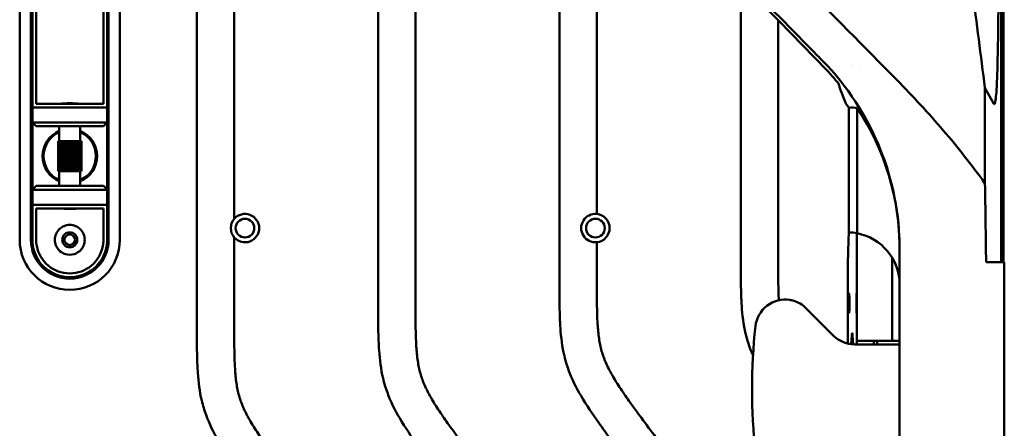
# Model space of a CAD drawing. Header units: millimetres. Extents: x 0 to 4686, y -120 to 1682.
# Tile 201 of 213: x 1499 to 1631, y 1061 to 1116. Entities that reach past the tile are written whole.
import ezdxf

# ---------------------------------------------------------------- set-up
doc = ezdxf.new("R2010")
doc.units = ezdxf.units.MM
doc.header["$LTSCALE"] = 2
doc.layers.add('Sichtbar (ISO)', color=7, linetype='Continuous', lineweight=50)

msp = doc.modelspace()

# ---------------------------------------------------------------- linework, layer by layer
at = {"layer": 'Sichtbar (ISO)'}
for p, q in [((1630.1699, 1083.6471), (1630.1699, 1389.6471)), ((1630.2225, 1083.6471), (1630.2225, 1236.2597)), ((1630.4226, 1083.6471), (1630.4226, 1236.4598)), ((1630.5099, 1083.6471), (1630.5099, 1236.5471)), ((1630.5099, 1083.6471), (1630.5099, 1236.5471)), ((1522.6099, 1148.7601), (1522.6099, 1074.9341)), ((1546.8599, 1145.7721), (1546.8599, 1077.9221)), ((1551.8599, 1077.9221), (1551.8599, 1145.7721)), ((1571.1099, 1142.784), (1571.1099, 1080.9102)), ((1498.9099, 1086.6471), (1498.9099, 1136.6471)), ((1500.4099, 1086.6471), (1500.4099, 1136.6471)), ((1510.8099, 1136.6471), (1510.8099, 1086.6471)), ((1512.3099, 1136.6471), (1512.3099, 1086.6471)), ((1527.6099, 1089.4574), (1527.6099, 1133.8368)), ((1576.1099, 1090.1021), (1576.1099, 1133.1921)), ((1595.3599, 1121.1369), (1595.3599, 1083.8982)), ((1500.6099, 1118.9471), (1500.6099, 1113.4471)), ((1501.1099, 1118.4471), (1501.1099, 1113.4471)), ((1510.1099, 1113.4471), (1510.1099, 1118.4471)), ((1510.6099, 1113.4471), (1510.6099, 1118.9471)), ((1600.3599, 1083.8982), (1600.3599, 1116.0177)), ((1500.6099, 1113.4471), (1500.6099, 1109.8471)), ((1501.1099, 1113.4471), (1501.1099, 1109.8471)), ((1510.1099, 1109.8471), (1510.1099, 1113.4471)), ((1510.6099, 1109.8471), (1510.6099, 1113.4471)), ((1500.6099, 1109.8471), (1500.6099, 1104.3471)), ((1501.1099, 1109.8471), (1501.1099, 1104.8471)), ((1510.1099, 1104.8471), (1510.1099, 1109.8471)), ((1510.6099, 1104.3471), (1510.6099, 1109.8471)), ((1610.3399, 1110.0901), (1610.3399, 1110.0902)), ((1611.3399, 1109.7339), (1611.3399, 1109.734)), ((1629.2078, 1104.8296), (1628.0268, 1106.965)), ((1628.0268, 1106.965), (1628.0268, 1094.1973)), ((1500.6099, 1104.3471), (1500.6099, 1102.3471)), ((1500.6099, 1104.3471), (1510.6099, 1104.3471)), ((1501.1099, 1104.8471), (1510.1099, 1104.8471)), ((1510.6099, 1102.3471), (1510.6099, 1104.3471)), ((1609.8194, 1104.323), (1609.8194, 1087.644)), ((1610.9195, 1087.5235), (1610.9197, 1104.2897)), ((1500.6099, 1102.3471), (1501.1099, 1101.8471)), ((1500.6099, 1093.3471), (1500.6099, 1102.3471)), ((1510.6099, 1102.3471), (1500.6099, 1102.3471)), ((1510.1099, 1101.8471), (1510.6099, 1102.3471)), ((1510.6099, 1102.3471), (1510.6099, 1093.3471)), ((1510.1099, 1101.8471), (1501.1099, 1101.8471)), ((1504.2099, 1099.8471), (1504.2099, 1101.8471)), ((1507.0099, 1099.8471), (1507.0099, 1101.8471)), ((1504.0601, 1099.8471), (1504.0601, 1095.8471)), ((1504.0834, 1099.8471), (1504.0601, 1099.8471)), ((1504.1443, 1099.8471), (1504.0834, 1099.8471)), ((1504.0834, 1099.8471), (1504.0834, 1095.8471)), ((1504.2413, 1099.8471), (1504.1443, 1099.8471)), ((1504.1443, 1099.8471), (1504.1443, 1095.8471)), ((1504.372, 1099.8471), (1504.2413, 1099.8471)), ((1504.2413, 1099.8471), (1504.2413, 1095.8471)), ((1504.5304, 1099.8471), (1504.372, 1099.8471)), ((1504.372, 1099.8471), (1504.372, 1095.8471)), ((1504.5332, 1099.8471), (1504.5304, 1099.8471)), ((1504.5304, 1095.8471), (1504.5304, 1099.8471)), ((1504.6931, 1099.8471), (1504.5332, 1099.8471)), ((1504.5332, 1099.8471), (1504.5332, 1095.8471)), ((1504.6931, 1099.8471), (1504.7208, 1099.8471)), ((1504.6931, 1095.8471), (1504.6931, 1099.8471)), ((1504.7208, 1099.8471), (1504.8783, 1099.8471)), ((1504.7208, 1099.8471), (1504.7208, 1095.8471)), ((1504.9304, 1099.8471), (1504.8783, 1099.8471)), ((1504.8783, 1095.8471), (1504.8783, 1099.8471)), ((1505.0816, 1099.8471), (1504.9304, 1099.8471)), ((1504.9304, 1099.8471), (1504.9304, 1095.8471)), ((1505.1567, 1099.8471), (1505.0816, 1099.8471)), ((1505.0816, 1095.8471), (1505.0816, 1099.8471)), ((1505.2979, 1099.8471), (1505.1567, 1099.8471)), ((1505.1567, 1099.8471), (1505.1567, 1095.8471)), ((1505.3942, 1099.8471), (1505.2979, 1099.8471)), ((1505.2979, 1095.8471), (1505.2979, 1099.8471)), ((1505.5219, 1099.8471), (1505.3942, 1099.8471)), ((1505.3942, 1099.8471), (1505.3942, 1095.8471)), ((1505.6369, 1099.8471), (1505.5219, 1099.8471)), ((1505.5219, 1095.8471), (1505.5219, 1099.8471)), ((1505.748, 1099.8471), (1505.6369, 1099.8471)), ((1505.6369, 1099.8471), (1505.6369, 1095.8471)), ((1505.879, 1099.8471), (1505.748, 1099.8471)), ((1505.748, 1095.8471), (1505.748, 1099.8471)), ((1505.9708, 1099.8471), (1505.879, 1099.8471)), ((1505.879, 1099.8471), (1505.879, 1095.8471)), ((1506.1145, 1099.8471), (1505.9708, 1099.8471)), ((1505.9708, 1095.8471), (1505.9708, 1099.8471)), ((1506.1846, 1099.8471), (1506.1145, 1099.8471)), ((1506.1145, 1099.8471), (1506.1145, 1095.8471)), ((1506.3376, 1099.8471), (1506.1846, 1099.8471)), ((1506.1846, 1095.8471), (1506.1846, 1099.8471)), ((1506.3843, 1099.8471), (1506.3376, 1099.8471)), ((1506.3376, 1099.8471), (1506.3376, 1095.8471)), ((1506.5427, 1099.8471), (1506.3843, 1099.8471)), ((1506.3843, 1095.8471), (1506.3843, 1099.8471)), ((1506.565, 1099.8471), (1506.5427, 1099.8471)), ((1506.5427, 1099.8471), (1506.5427, 1095.8471)), ((1506.7249, 1099.8471), (1506.565, 1099.8471)), ((1506.565, 1095.8471), (1506.565, 1099.8471)), ((1506.7249, 1099.8471), (1506.8796, 1099.8471)), ((1506.7249, 1099.8471), (1506.7249, 1095.8471)), ((1507.003, 1099.8471), (1506.8796, 1099.8471)), ((1506.8796, 1099.8471), (1506.8796, 1095.8471)), ((1507.0922, 1099.8471), (1507.003, 1099.8471)), ((1507.003, 1099.8471), (1507.003, 1095.8471)), ((1507.1448, 1099.8471), (1507.0922, 1099.8471)), ((1507.0922, 1099.8471), (1507.0922, 1095.8471)), ((1507.1597, 1099.8471), (1507.1448, 1099.8471)), ((1507.1448, 1099.8471), (1507.1448, 1095.8471)), ((1507.1597, 1099.8471), (1507.1597, 1095.8471)), ((1504.0601, 1095.8471), (1504.0834, 1095.8471)), ((1504.0834, 1095.8471), (1504.1443, 1095.8471)), ((1504.1443, 1095.8471), (1504.2413, 1095.8471)), ((1504.2099, 1093.8471), (1504.2099, 1095.8471)), ((1504.2413, 1095.8471), (1504.372, 1095.8471)), ((1504.372, 1095.8471), (1504.5304, 1095.8471)), ((1504.5304, 1095.8471), (1504.5332, 1095.8471)), ((1504.5332, 1095.8471), (1504.6931, 1095.8471)), ((1504.6931, 1095.8471), (1504.7208, 1095.8471)), ((1504.7208, 1095.8471), (1504.8783, 1095.8471)), ((1504.8783, 1095.8471), (1504.9304, 1095.8471)), ((1504.9304, 1095.8471), (1505.0816, 1095.8471)), ((1505.0816, 1095.8471), (1505.1567, 1095.8471)), ((1505.1567, 1095.8471), (1505.2979, 1095.8471)), ((1505.2979, 1095.8471), (1505.3942, 1095.8471)), ((1505.3942, 1095.8471), (1505.5219, 1095.8471)), ((1505.5219, 1095.8471), (1505.6369, 1095.8471)), ((1505.6369, 1095.8471), (1505.748, 1095.8471)), ((1505.748, 1095.8471), (1505.879, 1095.8471)), ((1505.879, 1095.8471), (1505.9708, 1095.8471)), ((1505.9708, 1095.8471), (1506.1145, 1095.8471)), ((1506.1145, 1095.8471), (1506.1846, 1095.8471)), ((1506.1846, 1095.8471), (1506.3376, 1095.8471)), ((1506.3376, 1095.8471), (1506.3843, 1095.8471)), ((1506.3843, 1095.8471), (1506.5427, 1095.8471)), ((1506.5427, 1095.8471), (1506.565, 1095.8471)), ((1506.565, 1095.8471), (1506.7249, 1095.8471)), ((1506.7249, 1095.8471), (1506.8796, 1095.8471)), ((1506.8796, 1095.8471), (1507.003, 1095.8471)), ((1507.003, 1095.8471), (1507.0922, 1095.8471)), ((1507.0099, 1093.8471), (1507.0099, 1095.8471)), ((1507.0922, 1095.8471), (1507.1448, 1095.8471)), ((1507.1448, 1095.8471), (1507.1597, 1095.8471)), ((1501.1099, 1093.8471), (1500.6099, 1093.3471)), ((1500.6099, 1093.3471), (1500.6099, 1091.3471)), ((1500.6099, 1093.3471), (1510.6099, 1093.3471)), ((1501.1099, 1093.8471), (1510.1099, 1093.8471)), ((1510.6099, 1093.3471), (1510.1099, 1093.8471)), ((1510.6099, 1091.3471), (1510.6099, 1093.3471)), ((1500.6099, 1091.3471), (1500.6099, 1086.6471)), ((1510.6099, 1091.3471), (1500.6099, 1091.3471)), ((1501.1099, 1090.8471), (1501.1099, 1086.5744)), ((1510.1099, 1090.8471), (1501.1099, 1090.8471)), ((1510.1099, 1086.5745), (1510.1099, 1090.8471)), ((1510.6099, 1086.6471), (1510.6099, 1091.3471)), ((1527.6099, 1074.9341), (1527.6099, 1086.9668)), ((1610.9006, 1073.1471), (1610.9006, 1087.5271)), ((1576.1099, 1080.9102), (1576.1099, 1086.3221)), ((1616.6099, 1085.3954), (1616.6099, 1070.9438)), ((1615.6099, 1084.2526), (1615.6099, 1073.1471)), ((1628.1689, 1083.6471), (1630.6099, 1083.6471)), ((1630.6099, 1066.2608), (1630.6099, 1083.6471)), ((1609.6623, 1072.761), (1609.6623, 1078.6471)), ((1604.1246, 1077.4755), (1607.7815, 1073.8187)), ((1610.6099, 1072.6471), (1612.1099, 1072.6471)), ((1610.893, 1073.1471), (1610.9006, 1073.1471)), ((1610.9006, 1073.1471), (1615.6099, 1073.1471)), ((1612.1099, 1072.6471), (1616.6099, 1072.6471)), ((1613.1629, 1072.6471), (1613.1629, 1073.1281)), ((1613.163, 1073.1281), (1613.163, 1073.0279)), ((1613.6099, 1073.1471), (1613.6099, 1072.6471)), ((1615.6099, 1073.1471), (1616.6099, 1073.1471)), ((1630.6099, 1049.6471), (1630.6099, 1066.2608))]:
    msp.add_line(p, q, dxfattribs=at)
for centre, radius in [((1529.0449, 1088.2121), 1.25), ((1575.9149, 1088.2121), 1.25), ((1505.6099, 1086.6471), 1), ((1505.6099, 1086.6471), 0.7)]:
    msp.add_circle(centre, radius, dxfattribs=at)
for centre, radius, start, end in [((1505.6099, 1097.8471), 3.65, 112.554474, 247.445526), ((1505.6099, 1097.8471), 3.5, 113.578178, 246.421822), ((1505.6099, 1097.8471), 3.65, 292.554474, 67.445526), ((1505.6099, 1097.8471), 3.5, 293.578178, 66.421822), ((1529.0449, 1088.2121), 1.9, 139.048369, 220.951631), ((1529.0449, 1088.2121), 1.9, 220.951631, 139.048369), ((1575.9149, 1088.2121), 1.9, 84.109271, 275.890729), ((1575.9149, 1088.2121), 1.9, 275.890729, 84.109271), ((1505.6099, 1086.6471), 6.7, 180, 0), ((1505.6099, 1086.6471), 5.2, 180, 0), ((1505.6099, 1086.6471), 5, 190.24744, 349.764036), ((1505.6099, 1086.6471), 4.5, 190.241129, 349.759695), ((1505.6099, 1086.6471), 2, 203.578178, 336.421822), ((1609.6099, 1080.6471), 7, 0, 0.010203), ((1601.2962, 1074.6471), 4, 45, 74.998117), ((1610.6099, 1076.6471), 4, 225, 270)]:
    msp.add_arc(centre, radius, start, end, dxfattribs=at)
for centre, major_axis, ratio, start_param, end_param in [((1581.6099, 1122.8913), (31.0772, -60.0591), 0.26806667, 1.13140194, 1.1785755), ((1581.6099, 1083.591), (0.0009, 35.024), 0.999315, 5.34587375, 5.36582702), ((1581.6099, 1043.6953), (31.0775, 60.0622), 0.26804367, 0.10027262, 0.15548583), ((1581.6099, 1084.0894), (24.7301, 25.677), 0.96457463, 5.49703489, 6.07528051), ((1609.9241, 1078.6471), (0, -10), 0.02618484, 3.59327422, 4.7123884), ((1609.6094, 1080.6424), (-0.664, -6.9732), 0.99964845, 3.20658052, 3.20794322), ((1609.6099, 1080.6471), (0, 7), 0.99996285, 6.09498795, 6.25325407), ((1609.6098, 1080.6471), (0.0037, -7), 0.99999905, 1.57043957, 2.95286046), ((1601.2962, 1074.6471), (-4, 0), 0.99999985, 4.55858711, 6.17565939), ((1675.4099, 1066.6471), (-78.5442, 0), 0.99999985, 6.17565939, 6.39071123), ((1610.2645, 1066.6471), (0, -7.5), 0.0261856, 2.49953474, 3.77911487), ((1610.893, 1071.1471), (0, -2), 0.02618447, 3.14156013, 3.86432654), ((1613.4383, 1071.1471), (0, 2), 0.99999968, 0, 0.13812362)]:
    msp.add_ellipse(centre, major_axis=major_axis, ratio=ratio, start_param=start_param, end_param=end_param, dxfattribs=at)
for centre in [(1609.8587, 1078.1471), (1610.8537, 1078.1471)]:
    msp.add_ellipse(centre, major_axis=(0, -1.3), ratio=0.0261856, dxfattribs=at)
for points, knots in [([(1616.2607, 1107.9985), (1611.8861, 1112.4366), (1607.5009, 1116.8835), (1598.693, 1125.8124), (1594.2702, 1130.2945), (1589.8375, 1134.7846)], [-3.97903318, -3.97903318, -3.97903318, -3.97903318, -1.99351107, -1.99351107, -0.00008869, -0.00008869, -0.00008869, -0.00008869]), ([(1606.3504, 1109.8808), (1603.3461, 1112.9592), (1600.7022, 1115.6677), (1592.9287, 1123.6266), (1588.6638, 1127.988), (1585.0365, 1131.6873)], [0, 0, 0, 0, 1.42403697, 1.42403697, 3.96220487, 3.96220487, 3.96220487, 3.96220487]), ([(1585.3096, 1131.957), (1588.5766, 1128.6332), (1591.8388, 1125.3134), (1598.3523, 1118.6831), (1601.6036, 1115.3725), (1604.8493, 1112.0668)], [0.00018582, 0.00018582, 0.00018582, 0.00018582, 1.47251391, 1.47251391, 2.94490199, 2.94490199, 2.94490199, 2.94490199]), ([(1629.8366, 1121.6671), (1629.8362, 1120.8654), (1629.834, 1120.0646), (1629.8265, 1118.4882), (1629.8211, 1117.7092), (1629.8051, 1115.9293), (1629.7932, 1114.9335), (1629.7571, 1112.5627), (1629.7298, 1111.221), (1629.6709, 1109.0294), (1629.6449, 1108.271), (1629.6021, 1107.193), (1629.5849, 1106.856), (1629.5761, 1106.7376)], [-0.472321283, -0.472321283, -0.472321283, -0.472321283, -0.41454093, -0.41454093, -0.357663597, -0.357663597, -0.281996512, -0.281996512, -0.171459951, -0.171459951, -0.083034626, -0.083034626, -0.000385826, -0.000385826, -0.000385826, -0.000385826]), ([(1606.3501, 1110.5388), (1606.0994, 1110.7939), (1605.849, 1111.0489), (1605.3487, 1111.5582), (1605.0989, 1111.8126), (1604.8493, 1112.0668)], [-0.226414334, -0.226414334, -0.226414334, -0.226414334, -0.113210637, -0.113210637, -0.00000698, -0.00000698, -0.00000698, -0.00000698]), ([(1616.6099, 1085.3954), (1616.6099, 1090.0781), (1615.6925, 1094.6087), (1612.2267, 1103.2624), (1609.5837, 1107.2479), (1606.3501, 1110.5388)], [-2.8118148, -2.8118148, -2.8118148, -2.8118148, -1.46005558, -1.46005558, -0.000001, -0.000001, -0.000001, -0.000001]), ([(1608.3662, 1107.6323), (1608.0457, 1108.0211), (1607.7184, 1108.4017), (1607.0465, 1109.1513), (1606.7016, 1109.5202), (1606.3504, 1109.8808)], [0.000001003, 0.000001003, 0.000001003, 0.000001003, 0.166028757, 0.166028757, 0.334362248, 0.334362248, 0.334362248, 0.334362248]), ([(1628.0268, 1094.1973), (1626.2671, 1096.6491), (1624.3882, 1099.0177), (1620.4598, 1103.6033), (1618.3862, 1105.8423), (1616.2607, 1107.9985)], [-1.9121208, -1.9121208, -1.9121208, -1.9121208, -0.96466661, -0.96466661, -0.00000245, -0.00000245, -0.00000245, -0.00000245]), ([(1504.2242, 1104.8471), (1504.2954, 1104.8472), (1504.3813, 1104.8517), (1504.6179, 1104.8673), (1504.798, 1104.882), (1505.193, 1104.9044), (1505.408, 1104.9115), (1505.6099, 1104.9115), (1505.8117, 1104.9115), (1506.0267, 1104.9044), (1506.4218, 1104.882), (1506.6019, 1104.8673), (1506.8385, 1104.8517), (1506.9244, 1104.8472), (1506.9955, 1104.8471)], [0.817868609, 0.817868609, 0.817868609, 0.817868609, 0.858041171, 0.858041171, 0.918595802, 0.918595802, 0.979150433, 0.979150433, 0.979150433, 1.039705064, 1.039705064, 1.100259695, 1.100259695, 1.140432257, 1.140432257, 1.140432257, 1.140432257]), ([(1628.0268, 1094.1973), (1628.0561, 1092.5092), (1628.0827, 1090.7823), (1628.1301, 1087.2601), (1628.151, 1085.4658), (1628.1689, 1083.6471)], [-1.13266656, -1.13266656, -1.13266656, -1.13266656, -0.56696552, -0.56696552, -0.00000455, -0.00000455, -0.00000455, -0.00000455]), ([(1506.9955, 1090.8471), (1506.9244, 1090.847), (1506.8385, 1090.8425), (1506.6019, 1090.8269), (1506.4218, 1090.8122), (1506.0267, 1090.7898), (1505.8117, 1090.7827), (1505.408, 1090.7827), (1505.193, 1090.7898), (1504.798, 1090.8122), (1504.6179, 1090.8269), (1504.3813, 1090.8425), (1504.2954, 1090.847), (1504.2242, 1090.8471)], [0.328293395, 0.328293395, 0.328293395, 0.328293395, 0.368465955, 0.368465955, 0.429020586, 0.429020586, 0.489575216, 0.489575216, 0.550129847, 0.550129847, 0.610684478, 0.610684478, 0.650857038, 0.650857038, 0.650857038, 0.650857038]), ([(1503.7769, 1085.8471), (1503.7711, 1085.8603), (1503.7655, 1085.8735), (1503.659, 1086.1326), (1503.6099, 1086.3992), (1503.6099, 1086.9088), (1503.6641, 1087.182), (1503.8745, 1087.6771), (1504.0305, 1087.8994), (1504.3818, 1088.2441), (1504.6003, 1088.3935), (1505.0861, 1088.5951), (1505.3539, 1088.6471), (1505.8659, 1088.6471), (1506.1337, 1088.5951), (1506.6195, 1088.3935), (1506.838, 1088.2441), (1507.1892, 1087.8994), (1507.3453, 1087.6771), (1507.5557, 1087.182), (1507.6099, 1086.9088), (1507.6099, 1086.3992), (1507.5608, 1086.1326), (1507.4543, 1085.8735), (1507.4487, 1085.8603), (1507.4429, 1085.8471)], [0.223226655, 0.223226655, 0.223226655, 0.223226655, 0.227296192, 0.227296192, 0.302635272, 0.302635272, 0.382176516, 0.382176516, 0.461717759, 0.461717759, 0.53851318, 0.53851318, 0.6153086, 0.6153086, 0.69210402, 0.69210402, 0.768899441, 0.768899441, 0.848440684, 0.848440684, 0.927981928, 0.927981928, 1.003321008, 1.003321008, 1.007390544, 1.007390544, 1.007390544, 1.007390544]), ([(1500.6099, 1086.6471), (1500.6099, 1086.4984), (1500.6165, 1086.3493), (1500.6432, 1086.0521), (1500.6631, 1085.9044), (1500.6896, 1085.7576)], [-0.0897768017, -0.0897768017, -0.0897768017, -0.0897768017, -0.0447874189, -0.0447874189, -0.0000439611, -0.0000439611, -0.0000439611, -0.0000439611]), ([(1501.1816, 1085.847), (1501.1577, 1085.9677), (1501.1397, 1086.0892), (1501.1157, 1086.3324), (1501.1097, 1086.4536), (1501.1099, 1086.5744)], [0.0000013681, 0.0000013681, 0.0000013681, 0.0000013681, 0.0368875, 0.0368875, 0.0735206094, 0.0735206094, 0.0735206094, 0.0735206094]), ([(1510.1099, 1086.5745), (1510.11, 1086.4536), (1510.104, 1086.3325), (1510.08, 1086.0892), (1510.062, 1085.9677), (1510.0382, 1085.8471)], [0.0000013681, 0.0000013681, 0.0000013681, 0.0000013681, 0.0366369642, 0.0366369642, 0.0735181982, 0.0735181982, 0.0735181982, 0.0735181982]), ([(1510.5303, 1085.7586), (1510.5568, 1085.9053), (1510.5767, 1086.0528), (1510.6033, 1086.3498), (1510.6099, 1086.4987), (1510.6099, 1086.6471)], [-0.0896406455, -0.0896406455, -0.0896406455, -0.0896406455, -0.0449291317, -0.0449291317, -0.0000012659, -0.0000012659, -0.0000012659, -0.0000012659]), ([(1596.9958, 1071.167), (1596.8483, 1071.5021), (1596.4605, 1072.4588), (1595.8057, 1074.662), (1595.4859, 1077.262), (1595.3556, 1080.5397), (1595.3599, 1082.563), (1595.3599, 1083.8982)], [0.757516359, 0.757516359, 0.757516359, 0.757516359, 0.778101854, 0.815548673, 0.886281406, 0.924929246, 1, 1, 1, 1]), ([(1600.3599, 1083.8982), (1600.3599, 1082.5255), (1600.3571, 1081.1525), (1600.3973, 1079.7803), (1600.4092, 1079.3721), (1600.425, 1078.9639), (1600.4479, 1078.5561)], [0, 0, 0, 0, 0.087078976, 0.087078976, 0.087078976, 0.112985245, 0.112985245, 0.112985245, 0.112985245]), ([(1594.6099, 1024.7478), (1594.6099, 1026.6605), (1594.6138, 1028.5736), (1594.5323, 1030.4849), (1594.4739, 1031.8531), (1594.3718, 1033.2205), (1594.1528, 1034.5725), (1594.0533, 1035.1866), (1593.9296, 1035.7975), (1593.772, 1036.3991), (1593.6796, 1036.7514), (1593.5756, 1037.1006), (1593.4594, 1037.4459), (1593.271, 1038.0059), (1593.0505, 1038.5558), (1592.8037, 1039.0929), (1592.281, 1040.2303), (1591.6403, 1041.3103), (1590.9524, 1042.357), (1590.5653, 1042.946), (1590.1633, 1043.5245), (1589.7542, 1044.0983), (1589.4887, 1044.4707), (1589.2202, 1044.8412), (1588.9502, 1045.2104), (1588.5319, 1045.7826), (1588.1098, 1046.3521), (1587.6874, 1046.9213), (1586.5903, 1048.4), (1585.4917, 1049.8775), (1584.3906, 1051.3532), (1582.2419, 1054.2331), (1580.0839, 1057.1061), (1577.9504, 1059.9971), (1577.4229, 1060.7119), (1576.8969, 1061.4278), (1576.3803, 1062.1505), (1575.5409, 1063.3248), (1574.7263, 1064.5171), (1573.9961, 1065.762), (1573.3514, 1066.8614), (1572.7726, 1068.0018), (1572.3348, 1069.1973), (1572.1058, 1069.823), (1571.9154, 1070.4637), (1571.7626, 1071.1122), (1571.4741, 1072.3371), (1571.3201, 1073.5896), (1571.2333, 1074.845), (1571.1859, 1075.5309), (1571.1586, 1076.2177), (1571.1411, 1076.9047), (1571.1071, 1078.2393), (1571.1099, 1079.575), (1571.1099, 1080.9102)], [0, 0, 0, 0, 0.09128719, 0.09128719, 0.09128719, 0.15663563, 0.15663563, 0.15663563, 0.18631718, 0.18631718, 0.18631718, 0.20370177, 0.20370177, 0.20370177, 0.23189281, 0.23189281, 0.23189281, 0.29159265, 0.29159265, 0.29159265, 0.325185, 0.325185, 0.325185, 0.34698538, 0.34698538, 0.34698538, 0.38076594, 0.38076594, 0.38076594, 0.46851676, 0.46851676, 0.46851676, 0.63976036, 0.63976036, 0.63976036, 0.68209928, 0.68209928, 0.68209928, 0.75088861, 0.75088861, 0.75088861, 0.81163639, 0.81163639, 0.81163639, 0.84342403, 0.84342403, 0.84342403, 0.90346722, 0.90346722, 0.90346722, 0.93627437, 0.93627437, 0.93627437, 1, 1, 1, 1]), ([(1576.1099, 1080.9102), (1576.1099, 1079.5374), (1576.1071, 1078.1645), (1576.1473, 1076.7923), (1576.1611, 1076.3192), (1576.1801, 1075.8463), (1576.2094, 1075.3739), (1576.2499, 1074.722), (1576.3101, 1074.0713), (1576.4066, 1073.4251), (1576.4898, 1072.8678), (1576.6, 1072.3138), (1576.7521, 1071.7714), (1576.9003, 1071.243), (1577.0882, 1070.7256), (1577.3071, 1070.2219), (1577.5536, 1069.6551), (1577.8393, 1069.1058), (1578.1452, 1068.5684), (1578.5075, 1067.9321), (1578.8982, 1067.3125), (1579.3037, 1066.7028), (1579.709, 1066.0933), (1580.1292, 1065.4937), (1580.5556, 1064.8986), (1581.0556, 1064.2006), (1581.5641, 1063.5087), (1582.0742, 1062.8181), (1582.7164, 1061.9486), (1583.3612, 1061.0809), (1584.0068, 1060.2138), (1586.7805, 1056.4889), (1589.5704, 1052.7762), (1592.3304, 1049.0409), (1593.0192, 1048.1086), (1593.7062, 1047.175), (1594.3671, 1046.223), (1594.6721, 1045.7837), (1594.9716, 1045.3405), (1595.2626, 1044.8918), (1595.7682, 1044.1124), (1596.2484, 1043.3165), (1596.6858, 1042.4975), (1597.1281, 1041.6694), (1597.5268, 1040.8176), (1597.8672, 1039.9431), (1598.1114, 1039.3157), (1598.3257, 1038.6765), (1598.5087, 1038.0287), (1598.64, 1037.5639), (1598.7552, 1037.0946), (1598.8562, 1036.6224), (1599.0092, 1035.9062), (1599.1294, 1035.1831), (1599.2244, 1034.457), (1599.3498, 1033.4988), (1599.4314, 1032.5355), (1599.487, 1031.5708), (1599.531, 1030.8076), (1599.5588, 1030.0437), (1599.5768, 1029.2796), (1599.6123, 1027.7694), (1599.6099, 1026.2585), (1599.6099, 1024.7478)], [0, 0, 0, 0, 0.06551724, 0.06551724, 0.06551724, 0.08810313, 0.08810313, 0.08810313, 0.11927517, 0.11927517, 0.11927517, 0.14616215, 0.14616215, 0.14616215, 0.17235611, 0.17235611, 0.17235611, 0.20183697, 0.20183697, 0.20183697, 0.23674265, 0.23674265, 0.23674265, 0.27163482, 0.27163482, 0.27163482, 0.3125572, 0.3125572, 0.3125572, 0.3640755, 0.3640755, 0.3640755, 0.58541248, 0.58541248, 0.58541248, 0.64065407, 0.64065407, 0.64065407, 0.6661473, 0.6661473, 0.6661473, 0.7104263, 0.7104263, 0.7104263, 0.75519413, 0.75519413, 0.75519413, 0.78731392, 0.78731392, 0.78731392, 0.81035748, 0.81035748, 0.81035748, 0.84530654, 0.84530654, 0.84530654, 0.89142106, 0.89142106, 0.89142106, 0.92790062, 0.92790062, 0.92790062, 1, 1, 1, 1]), ([(1570.3599, 1021.7598), (1570.3599, 1023.6725), (1570.3638, 1025.5855), (1570.2823, 1027.4968), (1570.2239, 1028.8651), (1570.1218, 1030.2325), (1569.9028, 1031.5845), (1569.8033, 1032.1986), (1569.6796, 1032.8094), (1569.522, 1033.411), (1569.4296, 1033.7634), (1569.3256, 1034.1125), (1569.2094, 1034.4578), (1569.021, 1035.0178), (1568.8005, 1035.5677), (1568.5537, 1036.1048), (1568.031, 1037.2423), (1567.3903, 1038.3222), (1566.7024, 1039.369), (1566.3153, 1039.958), (1565.9133, 1040.5365), (1565.5042, 1041.1103), (1565.2387, 1041.4827), (1564.9702, 1041.8531), (1564.7002, 1042.2224), (1564.2819, 1042.7946), (1563.8598, 1043.364), (1563.4374, 1043.9333), (1562.3403, 1045.4119), (1561.2417, 1046.8894), (1560.1406, 1048.3652), (1557.9919, 1051.245), (1555.8339, 1054.1181), (1553.7004, 1057.0091), (1553.1729, 1057.7239), (1552.6469, 1058.4398), (1552.1303, 1059.1625), (1551.2909, 1060.3367), (1550.4763, 1061.529), (1549.7461, 1062.7739), (1549.1014, 1063.8733), (1548.5226, 1065.0137), (1548.0848, 1066.2093), (1547.8558, 1066.8349), (1547.6654, 1067.4756), (1547.5126, 1068.1241), (1547.2241, 1069.349), (1547.0701, 1070.6016), (1546.9833, 1071.8569), (1546.9359, 1072.5429), (1546.9086, 1073.2296), (1546.8911, 1073.9167), (1546.8571, 1075.2513), (1546.8599, 1076.5869), (1546.8599, 1077.9221)], [0, 0, 0, 0, 0.09128719, 0.09128719, 0.09128719, 0.15663563, 0.15663563, 0.15663563, 0.18631718, 0.18631718, 0.18631718, 0.20370177, 0.20370177, 0.20370177, 0.23189281, 0.23189281, 0.23189281, 0.29159265, 0.29159265, 0.29159265, 0.325185, 0.325185, 0.325185, 0.34698538, 0.34698538, 0.34698538, 0.38076594, 0.38076594, 0.38076594, 0.46851676, 0.46851676, 0.46851676, 0.63976036, 0.63976036, 0.63976036, 0.68209928, 0.68209928, 0.68209928, 0.75088861, 0.75088861, 0.75088861, 0.81163639, 0.81163639, 0.81163639, 0.84342403, 0.84342403, 0.84342403, 0.90346722, 0.90346722, 0.90346722, 0.93627437, 0.93627437, 0.93627437, 1, 1, 1, 1]), ([(1551.8599, 1077.9221), (1551.8599, 1076.5494), (1551.8571, 1075.1764), (1551.8973, 1073.8042), (1551.9111, 1073.3312), (1551.9301, 1072.8582), (1551.9594, 1072.3859), (1551.9999, 1071.734), (1552.0601, 1071.0832), (1552.1566, 1070.4371), (1552.2398, 1069.8797), (1552.35, 1069.3258), (1552.5021, 1068.7834), (1552.6503, 1068.255), (1552.8382, 1067.7375), (1553.0571, 1067.2339), (1553.3036, 1066.6671), (1553.5893, 1066.1177), (1553.8952, 1065.5803), (1554.2575, 1064.944), (1554.6482, 1064.3245), (1555.0537, 1063.7148), (1555.459, 1063.1053), (1555.8792, 1062.5057), (1556.3056, 1061.9105), (1556.8056, 1061.2125), (1557.3141, 1060.5207), (1557.8242, 1059.83), (1558.4664, 1058.9605), (1559.1112, 1058.0928), (1559.7568, 1057.2258), (1562.5305, 1053.5008), (1565.3204, 1049.7881), (1568.0804, 1046.0528), (1568.7692, 1045.1206), (1569.4562, 1044.1869), (1570.1171, 1043.2349), (1570.4221, 1042.7956), (1570.7216, 1042.3524), (1571.0126, 1041.9037), (1571.5182, 1041.1244), (1571.9984, 1040.3285), (1572.4358, 1039.5094), (1572.8781, 1038.6813), (1573.2768, 1037.8296), (1573.6172, 1036.955), (1573.8614, 1036.3276), (1574.0757, 1035.6885), (1574.2587, 1035.0406), (1574.39, 1034.5758), (1574.5052, 1034.1066), (1574.6062, 1033.6343), (1574.7592, 1032.9181), (1574.8794, 1032.195), (1574.9744, 1031.4689), (1575.0998, 1030.5108), (1575.1814, 1029.5474), (1575.237, 1028.5827), (1575.281, 1027.8196), (1575.3088, 1027.0557), (1575.3268, 1026.2916), (1575.3623, 1024.7813), (1575.3599, 1023.2705), (1575.3599, 1021.7598)], [0, 0, 0, 0, 0.06551724, 0.06551724, 0.06551724, 0.08810313, 0.08810313, 0.08810313, 0.11927517, 0.11927517, 0.11927517, 0.14616215, 0.14616215, 0.14616215, 0.17235611, 0.17235611, 0.17235611, 0.20183697, 0.20183697, 0.20183697, 0.23674265, 0.23674265, 0.23674265, 0.27163482, 0.27163482, 0.27163482, 0.3125572, 0.3125572, 0.3125572, 0.3640755, 0.3640755, 0.3640755, 0.58541248, 0.58541248, 0.58541248, 0.64065407, 0.64065407, 0.64065407, 0.6661473, 0.6661473, 0.6661473, 0.7104263, 0.7104263, 0.7104263, 0.75519413, 0.75519413, 0.75519413, 0.78731392, 0.78731392, 0.78731392, 0.81035748, 0.81035748, 0.81035748, 0.84530654, 0.84530654, 0.84530654, 0.89142106, 0.89142106, 0.89142106, 0.92790062, 0.92790062, 0.92790062, 1, 1, 1, 1]), ([(1602.3316, 1078.5108), (1602.2085, 1078.5438), (1602.0752, 1078.5725), (1601.9373, 1078.5954), (1601.9231, 1078.5977), (1601.909, 1078.5999)], [-0.1518302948, -0.1518302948, -0.1518302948, -0.1518302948, -0.1135917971, -0.1135917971, -0.109144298, -0.109144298, -0.109144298, -0.109144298]), ([(1546.1099, 1019.0833), (1546.1101, 1020.8922), (1546.1093, 1022.7012), (1546.0323, 1024.5088), (1545.9739, 1025.877), (1545.8718, 1027.2444), (1545.6528, 1028.5964), (1545.5533, 1029.2105), (1545.4296, 1029.8214), (1545.272, 1030.423), (1545.1796, 1030.7753), (1545.0756, 1031.1245), (1544.9594, 1031.4698), (1544.771, 1032.0298), (1544.5505, 1032.5797), (1544.3037, 1033.1168), (1543.781, 1034.2542), (1543.1403, 1035.3342), (1542.4524, 1036.3809), (1542.0653, 1036.9699), (1541.6633, 1037.5484), (1541.2542, 1038.1222), (1540.9887, 1038.4946), (1540.7202, 1038.8651), (1540.4502, 1039.2343), (1540.0319, 1039.8066), (1539.6098, 1040.376), (1539.1874, 1040.9452), (1538.0903, 1042.4239), (1536.9917, 1043.9014), (1535.8906, 1045.3771), (1533.7419, 1048.257), (1531.5839, 1051.13), (1529.4504, 1054.021), (1528.9229, 1054.7358), (1528.3969, 1055.4517), (1527.8803, 1056.1744), (1527.0409, 1057.3487), (1526.2263, 1058.541), (1525.4961, 1059.7859), (1524.8514, 1060.8853), (1524.2726, 1062.0257), (1523.8348, 1063.2213), (1523.6058, 1063.8469), (1523.4154, 1064.4876), (1523.2626, 1065.1361), (1522.9741, 1066.361), (1522.8201, 1067.6135), (1522.7333, 1068.8689), (1522.6859, 1069.5548), (1522.6586, 1070.2416), (1522.6411, 1070.9286), (1522.6071, 1072.2632), (1522.6099, 1073.5989), (1522.6099, 1074.9341)], [0.004956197, 0.004956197, 0.004956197, 0.004956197, 0.091287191, 0.091287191, 0.091287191, 0.156635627, 0.156635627, 0.156635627, 0.186317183, 0.186317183, 0.186317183, 0.203701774, 0.203701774, 0.203701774, 0.231892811, 0.231892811, 0.231892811, 0.291592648, 0.291592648, 0.291592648, 0.325185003, 0.325185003, 0.325185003, 0.346985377, 0.346985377, 0.346985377, 0.380765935, 0.380765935, 0.380765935, 0.468516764, 0.468516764, 0.468516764, 0.639760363, 0.639760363, 0.639760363, 0.682099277, 0.682099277, 0.682099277, 0.750888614, 0.750888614, 0.750888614, 0.81163639, 0.81163639, 0.81163639, 0.843424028, 0.843424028, 0.843424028, 0.90346722, 0.90346722, 0.90346722, 0.936274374, 0.936274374, 0.936274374, 1, 1, 1, 1]), ([(1527.6099, 1074.9341), (1527.6099, 1073.5613), (1527.6071, 1072.1884), (1527.6473, 1070.8162), (1527.6611, 1070.3431), (1527.6801, 1069.8702), (1527.7094, 1069.3978), (1527.7499, 1068.7459), (1527.8101, 1068.0952), (1527.9066, 1067.449), (1527.9898, 1066.8917), (1528.1, 1066.3377), (1528.2521, 1065.7953), (1528.4003, 1065.2669), (1528.5882, 1064.7495), (1528.8071, 1064.2459), (1529.0536, 1063.679), (1529.3393, 1063.1297), (1529.6452, 1062.5923), (1530.0075, 1061.956), (1530.3982, 1061.3364), (1530.8037, 1060.7267), (1531.209, 1060.1172), (1531.6292, 1059.5176), (1532.0556, 1058.9225), (1532.5556, 1058.2245), (1533.0641, 1057.5327), (1533.5742, 1056.842), (1534.2164, 1055.9725), (1534.8612, 1055.1048), (1535.5068, 1054.2377), (1538.2805, 1050.5128), (1541.0704, 1046.8001), (1543.8304, 1043.0648), (1544.5192, 1042.1325), (1545.2062, 1041.1989), (1545.8671, 1040.2469), (1546.1721, 1039.8076), (1546.4716, 1039.3644), (1546.7626, 1038.9157), (1547.2682, 1038.1363), (1547.7484, 1037.3404), (1548.1858, 1036.5214), (1548.6281, 1035.6933), (1549.0268, 1034.8415), (1549.3672, 1033.967), (1549.6114, 1033.3396), (1549.8257, 1032.7004), (1550.0087, 1032.0526), (1550.14, 1031.5878), (1550.2552, 1031.1185), (1550.3562, 1030.6463), (1550.5092, 1029.9301), (1550.6294, 1029.207), (1550.7244, 1028.4809), (1550.8498, 1027.5228), (1550.9314, 1026.5594), (1550.987, 1025.5947), (1551.031, 1024.8315), (1551.0588, 1024.0676), (1551.0768, 1023.3035), (1551.1123, 1021.7933), (1551.1099, 1020.2824), (1551.1099, 1018.7717)], [0, 0, 0, 0, 0.06551724, 0.06551724, 0.06551724, 0.08810313, 0.08810313, 0.08810313, 0.11927517, 0.11927517, 0.11927517, 0.14616215, 0.14616215, 0.14616215, 0.17235611, 0.17235611, 0.17235611, 0.20183697, 0.20183697, 0.20183697, 0.23674265, 0.23674265, 0.23674265, 0.27163482, 0.27163482, 0.27163482, 0.3125572, 0.3125572, 0.3125572, 0.3640755, 0.3640755, 0.3640755, 0.58541248, 0.58541248, 0.58541248, 0.64065407, 0.64065407, 0.64065407, 0.6661473, 0.6661473, 0.6661473, 0.7104263, 0.7104263, 0.7104263, 0.75519413, 0.75519413, 0.75519413, 0.78731392, 0.78731392, 0.78731392, 0.81035748, 0.81035748, 0.81035748, 0.84530654, 0.84530654, 0.84530654, 0.89142106, 0.89142106, 0.89142106, 0.92790062, 0.92790062, 0.92790062, 1, 1, 1, 1]), ([(1616.6099, 1070.9438), (1616.6099, 1067.6601), (1616.6099, 1064.3765), (1616.6099, 1058.2776), (1616.6099, 1055.4624), (1616.6099, 1052.6472)], [-1.82967255, -1.82967255, -1.82967255, -1.82967255, -0.84456474, -0.84456474, -0.00000368, -0.00000368, -0.00000368, -0.00000368])]:
    msp.add_open_spline(points, degree=3, knots=knots, dxfattribs=at)
for points in [[(1626.3547, 1119.9792), (1626.9121, 1115.6411), (1627.4694, 1111.303), (1628.0268, 1106.965)], [(1629.576, 1106.7356), (1629.5417, 1106.2538), (1629.4687, 1105.4649), (1629.3448, 1104.7977), (1629.2548, 1104.7446), (1629.2078, 1104.8296)], [(1629.5761, 1106.7374), (1629.5761, 1106.7368), (1629.5761, 1106.7362), (1629.576, 1106.7356)]]:
    msp.add_open_spline(points, degree=3, dxfattribs=at)

doc.saveas('drawing.dxf')
